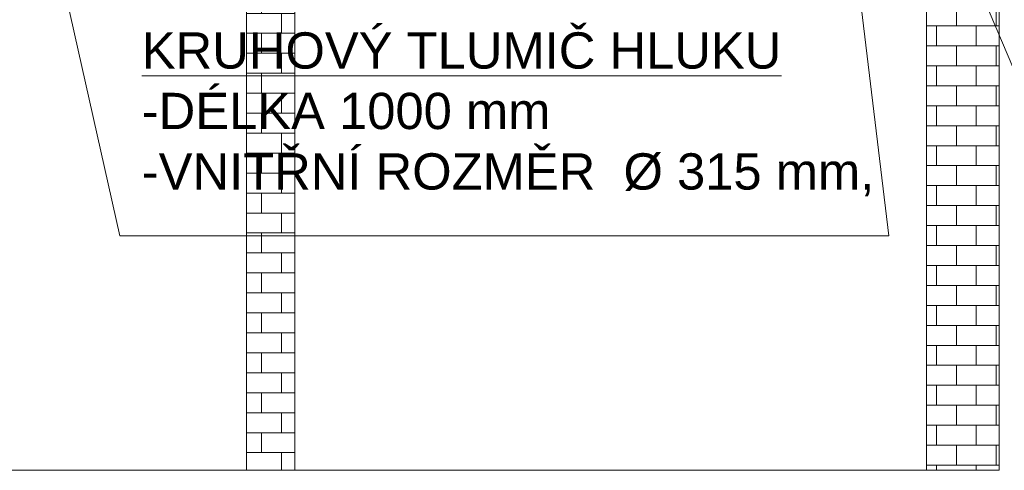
# Model space of a CAD drawing. Header units: millimetres. Extents: x 918337 to 1269480, y -257156 to -67477.
# Tile 54 of 114: x 1151995 to 1156063, y -224227 to -222364. Entities that reach past the tile are written whole.
import ezdxf

# ---------------------------------------------------------------- set-up
doc = ezdxf.new("R2010")
doc.units = ezdxf.units.MM
doc.layers.get('0').update_dxf_attribs({"color": 8, "lineweight": 9})
doc.layers.add('1VZT - LEGENDY', color=7, linetype='Continuous', lineweight=13)
doc.layers.add('1VZT-srafy', color=253, linetype='Continuous', lineweight=13)
doc.styles.get("Standard").update_dxf_attribs({"font": 'arial.ttf'})
pattern_1 = [(0, (121532.456, -85387.46), (0, 82.55), []), (90, (121532.46, -85387.46), (-165.1, 1e-14), [82.55, -82.55]), (90, (121615, -85387.46), (-165.1, 1e-14), [-82.55, 82.55])]

msp = doc.modelspace()

# ---------------------------------------------------------------- hatches: boundary and pattern name
at = {"ltscale": 0.1}
h = msp.add_hatch(dxfattribs=at)
h.set_pattern_fill('BRICK', color=256, scale=13)
h.set_pattern_definition(pattern_1)
h.paths.add_polyline_path([(1150631.8, -221024.8), (1150631.8, -218290.1), (1150431.8, -218290.1), (1150431.8, -221024.8)])
h.paths.add_polyline_path([(1152931.8, -223257.9), (1152931.8, -224107), (1152931.8, -224227), (1153131.8, -224227), (1153131.8, -224133.2), (1153131.8, -223257.9)])
h.paths.add_polyline_path([(1156041.5, -220038.1), (1156041.5, -218409.9, -0.351247), (1155741.5, -218209.7), (1155741.5, -220038.1)])
h.paths.add_polyline_path([(1154567.7, -220042), (1157678.4, -220042), (1157678.4, -219157.2), (1154567.7, -219157.2)], flags=9)
h = msp.add_hatch(dxfattribs=at)
h.set_pattern_fill('BRICK', color=256, scale=13)
h.set_pattern_definition(pattern_1)
h.paths.add_polyline_path([(1150631.8, -221629.4), (1150538.3, -221629.4), (1150538.3, -221629.2), (1150431.8, -221609.8), (1150431.8, -224227), (1150631.8, -224227)])
h.paths.add_polyline_path([(1153131.8, -221629.4), (1152931.8, -221629.4), (1152931.8, -223257.9), (1153131.8, -223257.9)])
h.paths.add_polyline_path([(1152446.6, -223261.8), (1155557.3, -223261.8), (1155557.3, -222377), (1152446.6, -222377)], flags=9)
at = {"layer": '1VZT-srafy', "ltscale": 0.1}
h = msp.add_hatch(dxfattribs=at)
h.set_pattern_fill('BRICK', color=256, scale=13)
h.paths.add_polyline_path([(1156041.5, -222425.2), (1155884.6, -222053), (1155741.5, -222053), (1155741.5, -224227), (1156041.5, -224227)])
h.paths.add_polyline_path([(1156041.5, -222053), (1155884.6, -222053), (1156041.5, -222425.2)], flags=17)
h.paths.add_polyline_path([(1155957, -221635.8), (1155741.5, -221635.8), (1155741.5, -221738), (1155982.5, -221738)])
h.paths.add_polyline_path([(1156041.5, -221635.8), (1155957, -221635.8), (1155982.5, -221738), (1156041.5, -221738)])
h.paths.add_polyline_path([(1156041.5, -220038.1), (1155741.5, -220038.1), (1155741.5, -220949.3), (1155158.7, -220949.3), (1155298.2, -221151.5), (1155741.5, -221151.5), (1155741.5, -221320.8), (1156041.5, -221320.8)])
h.paths.add_polyline_path([(1155158.7, -220949.3), (1153873.2, -220949.3), (1153919.6, -221151.5), (1155298.2, -221151.5)])
h.paths.add_polyline_path([(1153873.2, -220949.3), (1152931.8, -220949.3), (1152931.8, -221314.4), (1153131.8, -221314.4), (1153131.8, -221151.5), (1153919.6, -221151.5)])
h.paths.add_polyline_path([(1155639.1, -220859.9), (1155978.8, -220859.9), (1155978.8, -220612.6), (1155639.1, -220612.6)], flags=25)
h.paths.add_polyline_path([(1154186.1, -221243.5), (1154889.3, -221243.5), (1154889.3, -220996.3), (1154186.1, -220996.3)], flags=9)
h = msp.add_hatch(dxfattribs=at)
h.set_pattern_fill('HONEY', color=256, scale=13)
h.paths.add_polyline_path([(1153983.7, -221738, -0.414214), (1153933.7, -221688), (1153698.8, -221688), (1153698.8, -221690.2), (1153679.8, -221690.2), (1153679.8, -221690.2), (1153579.2, -221690.2), (1153567.8, -221690.2), (1153283.7, -221688, 0.414213), (1153648.7, -222053), (1153983.7, -222053)])
h.paths.add_polyline_path([(1152446.6, -223261.8), (1155557.3, -223261.8), (1155557.3, -222377), (1152446.6, -222377)], flags=9)
h = msp.add_hatch(dxfattribs=at)
h.set_pattern_fill('HONEY', color=256, scale=13)
h.paths.add_polyline_path([(1156041.5, -221738), (1155741.5, -221738), (1155741.5, -222053), (1156041.5, -222053)])
h.paths.add_polyline_path([(1155741.5, -221738), (1155640, -221738), (1155640, -222053), (1155741.5, -222053)])
h.paths.add_polyline_path([(1155640, -221738), (1155570.5, -221738, -0.166037), (1155624.3, -221895.5, -0.166037), (1155570.5, -222053), (1155640, -222053)])
h.paths.add_polyline_path([(1152446.6, -223261.8), (1155557.3, -223261.8), (1155557.3, -222377), (1152446.6, -222377)], flags=9)

# ---------------------------------------------------------------- linework, layer by layer
at = {"ltscale": 0.1}
for p, q in [((1156041.5, -224227), (1156041.5, -218409.9)), ((1152931.8, -224107), (1152931.8, -220949.3)), ((1153131.8, -221629.4), (1153131.8, -224133.2)), ((1155741.5, -224227), (1155741.5, -221635.8)), ((1152931.8, -224227), (1152931.8, -224107)), ((1153131.8, -224227), (1153131.8, -224133.2)), ((1150631.8, -224227), (1152931.8, -224227)), ((1152931.8, -224227), (1153131.8, -224227)), ((1153131.8, -224227), (1155741.5, -224227)), ((1155741.5, -224227), (1156041.5, -224227))]:
    msp.add_line(p, q, dxfattribs=at)
at = {"layer": '1VZT - LEGENDY', "ltscale": 0.1}
for p, q in [((1152409.2, -223257.9), (1152057.2, -221687.7)), ((1156316, -223076.3), (1155835.7, -221937.1)), ((1155585.8, -223257.9), (1155445.8, -222090.4)), ((1152409.2, -223257.9), (1155585.8, -223257.9))]:
    msp.add_line(p, q, dxfattribs=at)

# ---------------------------------------------------------------- texts
at = {"layer": '1VZT - LEGENDY', "lineweight": 5, "insert": (1152499.5, -222416.3), "char_height": 150, "attachment_point": 1}
msp.add_mtext_dynamic_manual_height_columns('{\\LKRUHOVÝ TLUMIČ HLUKU\\P}-DÉLKA 1000 mm\\P-VNITŘNÍ ROZMĚR  %%C 315 mm,', width=7941.607, gutter_width=12.5, heights=[0], dxfattribs=at)

doc.saveas('drawing.dxf')
